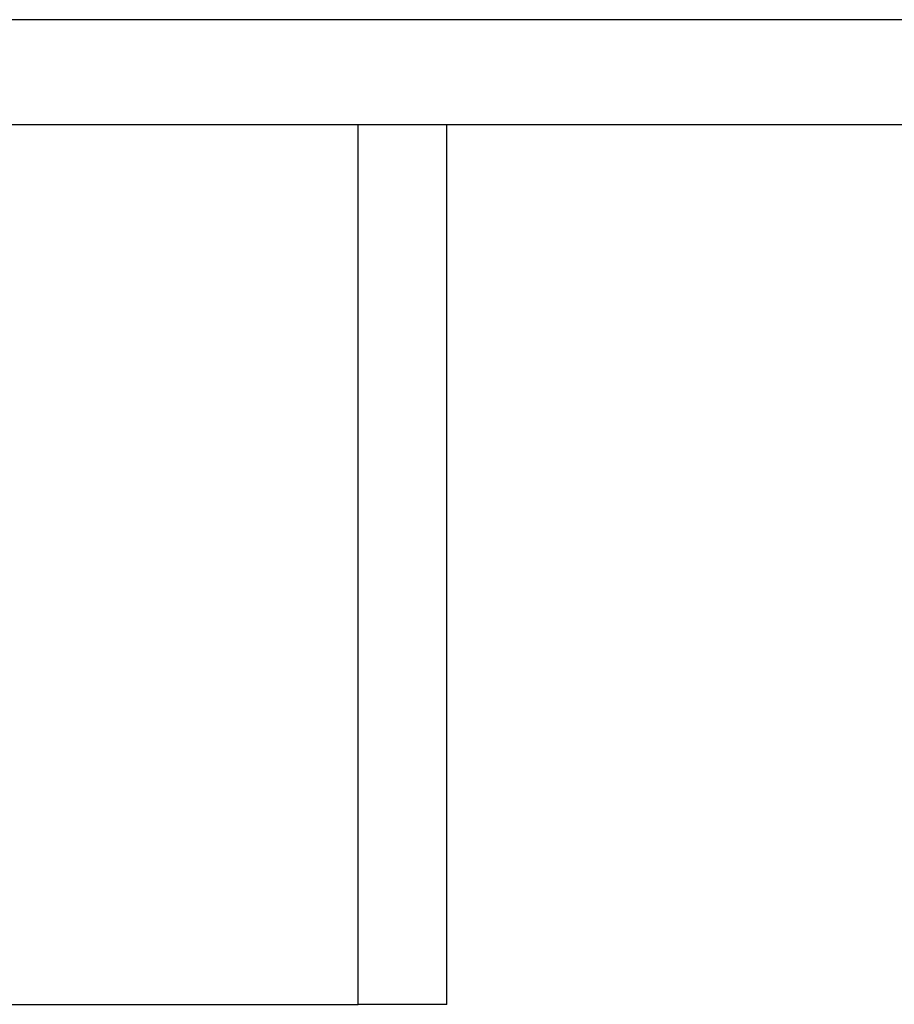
# Model space of a CAD drawing. Header units: inches. Extents: x 48.1 to 120.1, y 31.5 to 55.7.
# Tile 68 of 85: x 114.6 to 115.6, y 34.8 to 35.9. Entities that reach past the tile are written whole.
import ezdxf

# ---------------------------------------------------------------- set-up
doc = ezdxf.new("R2010")
doc.units = ezdxf.units.IN
doc.header["$MEASUREMENT"] = 0
doc.layers.add('Visible Edges(ANSI)', color=7, linetype='Continuous', lineweight=25)
doc.layers.add('Visible Tangent Edges(ANSI)', color=7, linetype='Continuous', lineweight=25)

msp = doc.modelspace()

# ---------------------------------------------------------------- linework, layer by layer
at = {"layer": 'Visible Edges(ANSI)'}
for p, q in [((118.5538, 35.8085), (64.5538, 35.8085)), ((115.0538, 34.826), (115.0538, 35.8085)), ((114.5538, 34.826), (114.9548, 34.826)), ((115.0538, 34.826), (114.9548, 34.826))]:
    msp.add_line(p, q, dxfattribs=at)
at = {"layer": 'Visible Tangent Edges(ANSI)'}
for p, q in [((118.5538, 35.9258), (64.5538, 35.9258)), ((114.9548, 34.826), (114.9548, 35.8085))]:
    msp.add_line(p, q, dxfattribs=at)

doc.saveas('drawing.dxf')
